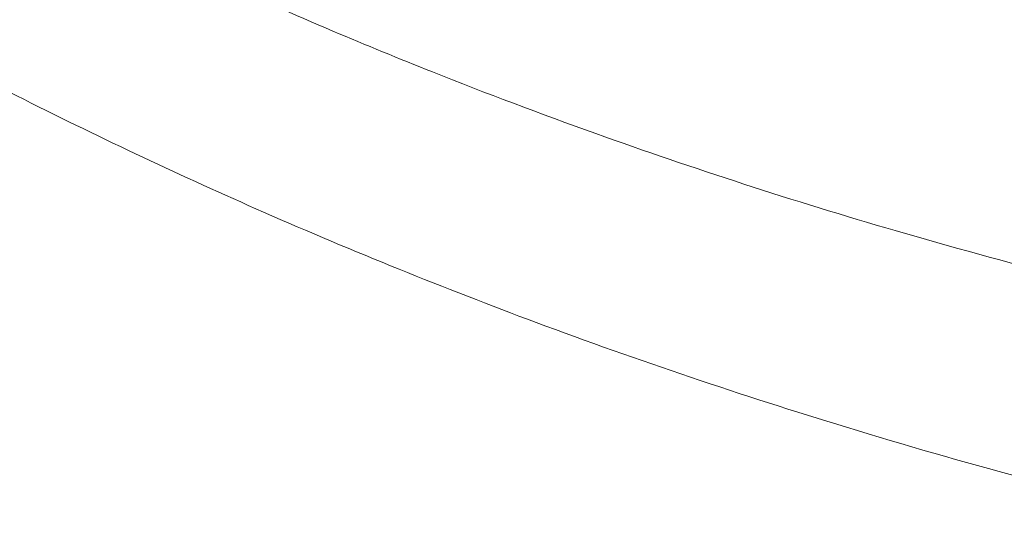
# Model space of a CAD drawing. Header units: millimetres. Extents: x 5 to 415, y 5 to 292.
# Tile 93 of 199: x 231.51 to 235.08, y 142 to 143.83. Entities that reach past the tile are written whole.
import ezdxf

# ---------------------------------------------------------------- set-up
doc = ezdxf.new("R2010")
doc.units = ezdxf.units.MM
doc.layers.add('Sichtbar (ISO)', color=7, linetype='Continuous', lineweight=35)
doc.layers.add('Sichtbar schmal (ISO)', color=7, linetype='Continuous', lineweight=18)

msp = doc.modelspace()

# ---------------------------------------------------------------- linework, layer by layer
at = {"layer": 'Sichtbar (ISO)'}
msp.add_line((234.54110083, 143.10228423), (234.5410687, 143.10228423), dxfattribs=at)
at = {"layer": 'Sichtbar schmal (ISO)'}
for points, knots in [([(227.78271448, 146.91617179), (227.84605657, 146.86124968), (227.90937429, 146.80679808), (227.97268242, 146.75284935), (228.10405324, 146.64090024), (228.23538431, 146.53111773), (228.3667047, 146.42371377), (228.51156754, 146.30523376), (228.65641692, 146.1896484), (228.80117262, 146.07714238), (228.96167731, 145.95239605), (229.12206715, 145.83143661), (229.28217849, 145.71447591), (229.4605418, 145.58418221), (229.63855525, 145.45884827), (229.81566978, 145.33840307), (230.01542513, 145.20256117), (230.21403809, 145.07293941), (230.41080577, 144.94944325), (230.63089537, 144.81130969), (230.84918274, 144.68148823), (231.06734203, 144.55866484), (231.31336653, 144.42015337), (231.55921714, 144.29052639), (231.80729538, 144.1679458), (232.08229024, 144.03206515), (232.36001622, 143.90482632), (232.64408709, 143.78425125), (232.76325021, 143.73367197), (232.88353582, 143.68427455), (233.00522311, 143.63593932), (233.19931437, 143.5588446), (233.39680622, 143.48419378), (233.59743263, 143.41232711), (233.95036557, 143.2859025), (234.31301618, 143.16811624), (234.68357646, 143.06017265), (235.08513226, 142.94320011), (235.49597608, 142.83778854), (235.91344492, 142.74527626)], [0, 0, 0, 0, 0.02394851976, 0.02394851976, 0.02394851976, 0.0736441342, 0.0736441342, 0.0736441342, 0.12846461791, 0.12846461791, 0.12846461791, 0.18924940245, 0.18924940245, 0.18924940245, 0.25696337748, 0.25696337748, 0.25696337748, 0.33333333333, 0.33333333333, 0.33333333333, 0.41875505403, 0.41875505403, 0.41875505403, 0.51508758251, 0.51508758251, 0.51508758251, 0.62187223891, 0.62187223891, 0.62187223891, 0.66666666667, 0.66666666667, 0.66666666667, 0.73811379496, 0.73811379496, 0.73811379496, 0.86380036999, 0.86380036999, 0.86380036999, 0.99999999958, 0.99999999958, 0.99999999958, 0.99999999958]), ([(231.12628876, 143.74185026), (231.25748625, 143.67184793), (231.67405402, 143.45630153), (232.4208963, 143.1046944), (233.41581283, 142.70215757), (234.54557752, 142.32112182), (235.35202397, 142.10323737), (235.77893862, 142.00153494)], [0, 0, 0, 0, 0.0894364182, 0.2820383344, 0.4961096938, 0.7348201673, 1, 1, 1, 1])]:
    msp.add_open_spline(points, degree=3, knots=knots, dxfattribs=at)

doc.saveas('drawing.dxf')
